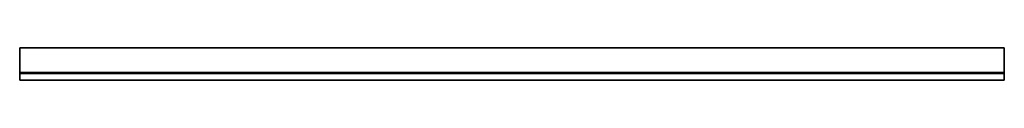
# Model space of a CAD drawing. Header units: millimetres. Extents: x 2 to 2048, y -31 to 36.
import ezdxf

# ---------------------------------------------------------------- set-up
doc = ezdxf.new("R2010")
doc.units = ezdxf.units.MM
doc.header["$LTSCALE"] = 10
doc.layers.add('AWGrundk_BESCH_sich_laufhor_hilf', color=1, linetype='Continuous')
doc.layers.add('AWGrundk_BESCH_sich_laufhor_hilf_wnz', color=1, linetype='Continuous')

msp = doc.modelspace()

# ---------------------------------------------------------------- linework, layer by layer
at = {"layer": 'AWGrundk_BESCH_sich_laufhor_hilf_wnz'}
for points in [[(2, 36, 2368), (2, 36, 2368), (2, 36, 2368), (2, 36, 2368), (2, 36, 2368), (2, 36, 2368), (2, -17, 2368), (2, -17, 2335), (2, 36, 2335), (2, -17, 2335), (2048, -17, 2335), (2048, 36, 2335), (2048, -17, 2335), (2048, -17, 2368), (2048, 36, 2368), (2048, -17, 2368), (2, -17, 2368), (2, 36, 2368), (2, 36, 2335), (2048, 36, 2335), (2048, 36, 2368), (2, 36, 2368)], [(2, -15.5, 2368), (2, -15.5, 2368), (2, -15.5, 2368), (2, -15.5, 2368), (2, -15.5, 2368), (2, -15.5, 2368), (2, -31, 2368), (2, -31, 2289), (2, -15.5, 2289), (2, -31, 2289), (2048, -31, 2289), (2048, -15.5, 2289), (2048, -31, 2289), (2048, -31, 2368), (2048, -15.5, 2368), (2048, -31, 2368), (2, -31, 2368), (2, -15.5, 2368), (2, -15.5, 2289), (2048, -15.5, 2289), (2048, -15.5, 2368), (2, -15.5, 2368)]]:
    msp.add_polyline3d(points, dxfattribs=at)

# ---------------------------------------------------------------- meshes
at = {"layer": 'AWGrundk_BESCH_sich_laufhor_hilf'}
mesh = msp.add_polymesh((6, 3), dxfattribs=at)
for k, corner in enumerate([(2048, 36, 2368), (2048, -17, 2368), (2048, -17, 2368), (2, 36, 2368), (2, -17, 2368), (2, -17, 2368), (2, 36, 2335), (2, -17, 2335), (2, -17, 2368), (2048, 36, 2335), (2048, -17, 2335), (2048, -17, 2368), (2048, 36, 2335), (2048, 36, 2335), (2048, 36, 2368), (2, 36, 2335), (2, 36, 2335), (2, 36, 2368)]):
    mesh.set_mesh_vertex(divmod(k, 3), corner)
mesh = msp.add_polymesh((6, 3), dxfattribs=at)
for k, corner in enumerate([(2048, -15.5, 2368), (2048, -31, 2368), (2048, -31, 2368), (2, -15.5, 2368), (2, -31, 2368), (2, -31, 2368), (2, -15.5, 2289), (2, -31, 2289), (2, -31, 2368), (2048, -15.5, 2289), (2048, -31, 2289), (2048, -31, 2368), (2048, -15.5, 2289), (2048, -15.5, 2289), (2048, -15.5, 2368), (2, -15.5, 2289), (2, -15.5, 2289), (2, -15.5, 2368)]):
    mesh.set_mesh_vertex(divmod(k, 3), corner)

doc.saveas('drawing.dxf')
